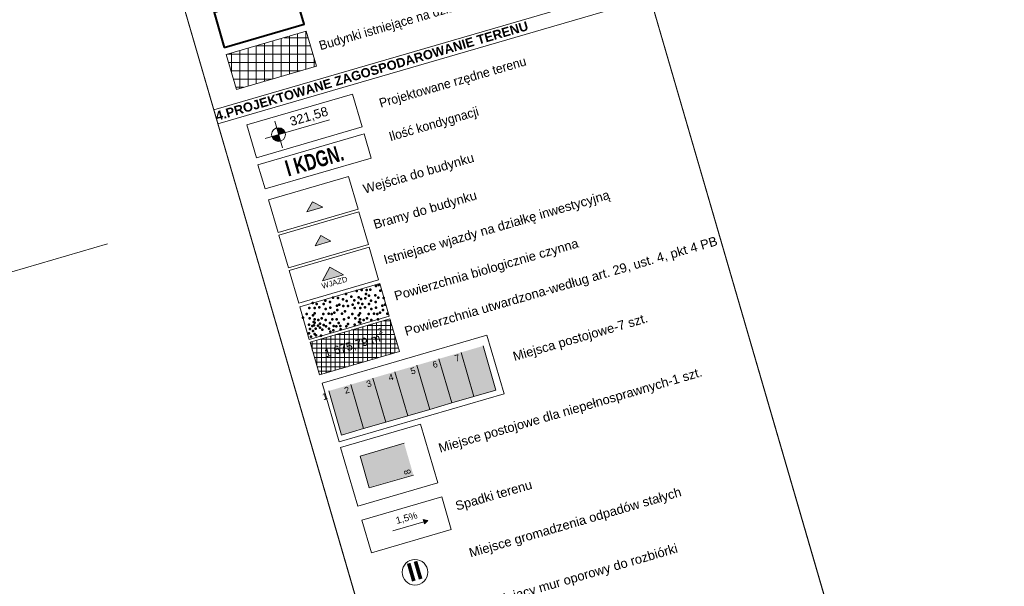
# Model space of a CAD drawing. Header units: millimetres. Extents: x -105537 to 923666, y -162842 to 175608.
# Tile 39 of 41: x 191137 to 298347, y 41108 to 102756. Entities that reach past the tile are written whole.
import ezdxf
from ezdxf.enums import TextEntityAlignment as Align
from ezdxf.xclip import XClip

# ---------------------------------------------------------------- set-up
doc = ezdxf.new("R2010")
doc.units = ezdxf.units.MM
doc.header["$MEASUREMENT"] = 0
doc.header["$XCLIPFRAME"] = 0
doc.linetypes.add('Wipeout_Contour', pattern=[1000, 0, -1000])
for name, color, linetype, lineweight in [('01-PZT-WYPEŁNIENIA_Nr_pióra__1', 7, 'Continuous', 13), ('0_Nr_pióra__1', 7, 'Continuous', 13), ('0_Nr_pióra__20', 1, 'Continuous', 13), ('Nowe_02-PZT-OBIEKTY_Nr_pióra__4', 7, 'Continuous', 13), ('Nowe_02-PZT-OBIEKTY_Nr_pióra__46', 7, 'Continuous', 15), ('Nowe_0_Nr_pióra__1', 7, 'Continuous', 13), ('Nowe_0_Nr_pióra__18', 9, 'Continuous', 13), ('Nowe_0_Nr_pióra__224', 6, 'Continuous', 40), ('Nowe_0_Nr_pióra__41', 7, 'Continuous', 15), ('Nowe_0_Nr_pióra__46', 7, 'Continuous', 15), ('Nowe_0_Nr_pióra__7', 7, 'Continuous', 13), ('Nowe_A__!REF_RYSUNKI_Nr_pióra__7', 7, 'Continuous', 13), ('Nowe_A_INSTAL_ELEKTRYCZNE_Nr_pióra__1', 7, 'Continuous', 13), ('Nowe_A_INSTAL_WK_Nr_pióra__41', 7, 'Continuous', 15), ('Wadowice Wałowa mdcp500_3_0_Nr_pióra__1', 7, 'Continuous', 13)]:
    doc.layers.add(name, color=color, linetype=linetype, lineweight=lineweight)
for name, color, linetype in [('A__!REF_RYSUNKI', 7, 'Continuous'), ('Nowe_0', 7, 'Continuous'), ('Nowe_02-PZT-OBIEKTY', 7, 'Continuous')]:
    doc.layers.add(name, color=color, linetype=linetype)
for name, color, linetype, lineweight, true_color in [('Nowe_02-PZT-OBIEKTY_Nr_pióra__242', 7, 'Continuous', 13, 0xa7a7a7), ('Nowe_02-PZT-OBIEKTY_Nr_pióra__55', 7, 'Continuous', 35, 0x0069d2), ('Nowe_0_Nr_pióra__17', 7, 'Continuous', 30, 0xde1212), ('Nowe_0_Nr_pióra__249', 7, 'Continuous', 13, 0x595959), ('Nowe_0_Nr_pióra__55', 7, 'Continuous', 35, 0x0069d2), ('Nowe_0_Nr_pióra__95', 7, 'Continuous', 50, 0xe1e100), ('Nowe_0_Nr_pióra__97', 7, 'Continuous', 15, 0xff2828), ('Nowe_199-Z Wymiary i opisy_Nr_pióra__58', 7, 'Continuous', 20, 0xdf0000), ('Nowe_A_INSTAL_WK_Nr_pióra__78', 7, 'Continuous', 13, 0x00bb5e)]:
    doc.layers.add(name, color=color, linetype=linetype, lineweight=lineweight, true_color=true_color)
doc.styles.add('STYL_AUTOMATYCZNY_2', font='arial.ttf')
doc.styles.add('STYL_AUTOMATYCZNY_3', font='arial.ttf')
doc.styles.add('STYL_AUTOMATYCZNY_4', font='arial.ttf')
doc.styles.add('STYL_AUTOMATYCZNY_8', font='arial.ttf', dxfattribs={"width": 0.95})
doc.styles.add('STYL_AUTOMATYCZNY_9', font='arial.ttf', dxfattribs={"width": 0.7})
doc.linetypes.add('X', pattern='A,0,[1,PAB.6.2 PROJEKT ZAGOSPODAROWANIA TERENU1.Shx,S=78.395049,R=0,X=0,Y=0],-9877.776146,0', length=9877.776146)
picture_1 = doc.add_image_def('image1.tif', size_in_pixel=(6904, 2168))

# ---------------------------------------------------------------- blocks, each defined once
blk = doc.blocks.new('Rysunek_1_3', base_point=(73226, -6125))
at = {"layer": 'Wadowice Wałowa mdcp500_3_0_Nr_pióra__1', "color": 7, "lineweight": 13}
image = blk.add_image(picture_1, insert=(-79879, -3368), size_in_units=(292228, 91739), rotation=16.24147, dxfattribs=at)
image.set_boundary_path([(-0.5, -0.5), (6903.5, 2167.5)])
blk = doc.blocks.new('*X5')
at = {"layer": 'Nowe_0_Nr_pióra__95', "color": 52, "linetype": 'Continuous', "lineweight": 50, "true_color": 0xe1e100}
for p in [(226662, 72912), (227822, 73239), (228364, 73356), (228912, 73351), (229303, 73395), (229928, 73786), (230241, 73904), (230398, 73278), (223050, 71930), (223481, 71831), (224224, 71831), (224420, 72183), (224928, 72026), (225241, 72496), (225797, 72480), (226346, 72332), (226346, 72332), (226740, 72140), (227236, 72613), (227588, 72222), (228011, 71930), (228037, 72546), (228283, 72362), (228442, 71831), (228761, 72426), (228846, 72899), (229174, 72729), (229185, 71831), (229381, 72183), (229855, 72766), (229889, 72026), (230202, 72496), (230758, 72480), (222666, 71401), (223246, 70814), (223269, 71406), (223762, 71446), (223762, 71446), (224459, 71283), (224772, 70775), (224969, 71427), (225397, 70892), (225671, 71635), (225732, 71183), (225945, 71753), (226219, 70775), (226375, 71596), (226571, 71010), (226893, 71615), (227382, 71760), (227627, 71401), (228207, 70814), (228231, 71406), (228723, 71446), (228723, 71446), (229420, 71283), (229733, 70775), (229930, 71427), (230359, 70892), (230632, 71635), (230693, 71183), (230906, 71753), (231180, 70775), (221989, 70345), (222392, 70736), (222722, 70253), (223089, 70581), (223129, 69847), (223246, 70149), (223256, 69795), (223638, 70071), (224007, 70257), (224007, 70257), (224185, 70736), (224459, 70071), (224928, 69758), (225124, 70736), (225182, 70162), (225667, 70163), (225863, 69769), (226453, 70149), (226950, 70345), (227353, 70736), (227684, 70253), (228050, 70581), (228090, 69847), (228207, 70149), (228217, 69795), (228599, 70071), (228968, 70257), (228968, 70257), (229146, 70736), (229420, 70071), (230085, 70736), (230143, 70162), (222631, 68646), (222649, 69560), (222743, 69107), (223011, 69445), (223063, 68895), (223181, 69520), (223364, 69139), (223623, 69481), (223833, 69680), (223838, 69239), (224108, 69026), (224224, 69523), (224474, 69380), (224811, 69139), (224967, 68826), (225280, 68943), (225319, 69445), (225614, 69406), (226062, 69445), (226101, 69069), (226714, 69380), (226884, 69641), (227610, 69560), (222861, 68278), (223246, 68568), (223403, 68396), (223951, 68390)]:
    blk.add_point(p, dxfattribs=at)
blk = doc.blocks.new('Wypełnienie_2_1')
at = {"color": 254, "linetype": 'Wipeout_Contour', "lineweight": 0, "ltscale": 949512.06732}
blk.add_wipeout([(222667, 67962), (231372, 70498), (230333, 74062), (221628, 71526)], dxfattribs=at).dxf.layer = 'Nowe_0'
at = {"layer": 'Nowe_0_Nr_pióra__95', "color": 7, "linetype": 'Continuous', "lineweight": 15, "flags": 128}
blk.add_lwpolyline([(222667, 67962), (231372, 70498), (230333, 74062), (221628, 71526)], close=True, dxfattribs=at)
at = {"layer": 'Nowe_0_Nr_pióra__95', "color": 52, "linetype": 'Continuous', "lineweight": 50, "true_color": 0xe1e100}
blk.add_blockref('*X5', (0, 0), dxfattribs=at)
blk = doc.blocks.new('Symbol wejścia 27[12]_1', base_point=(222408, 81841))
at = {"layer": 'Nowe_0_Nr_pióra__55', "linetype": 'Continuous', "lineweight": 35, "true_color": 0x0069d2}
blk.add_hatch(color=152, dxfattribs=at).paths.add_polyline_path([(222408, 81841), (224136, 82345), (223020, 82957)])
at = {"layer": 'Nowe_0_Nr_pióra__1', "color": 7, "linetype": 'Continuous', "lineweight": 13}
for p, q in [((222408, 81841), (223020, 82957)), ((224136, 82345), (223020, 82957)), ((222408, 81841), (224136, 82345))]:
    blk.add_line(p, q, dxfattribs=at)
blk = doc.blocks.new('Symbol wejścia 27[13]_1', base_point=(224105, 74343))
at = {"layer": 'Nowe_0', "linetype": 'Continuous', "lineweight": 0, "true_color": 0x000000}
blk.add_hatch(color=18, dxfattribs=at).paths.add_polyline_path([(224105, 74343), (226409, 75014), (224922, 75830)])
at = {"layer": 'Nowe_0_Nr_pióra__1', "color": 7, "linetype": 'Continuous', "lineweight": 13}
for p, q in [((224105, 74343), (224922, 75830)), ((226409, 75014), (224922, 75830)), ((224105, 74343), (226409, 75014))]:
    blk.add_line(p, q, dxfattribs=at)
at = {"layer": 'Nowe_0_Nr_pióra__46', "color": 7, "lineweight": 15, "style": 'STYL_AUTOMATYCZNY_3'}
blk.add_attdef('txt', text='', height=600, rotation=16.24147, dxfattribs=at).set_placement((225416, 74163), align=Align.MIDDLE_CENTER)
blk = doc.blocks.new('Symbol wejścia 27[14]_1', base_point=(223305, 78163))
at = {"layer": 'Nowe_0_Nr_pióra__17', "linetype": 'Continuous', "lineweight": 30, "true_color": 0xde1212}
blk.add_hatch(color=12, dxfattribs=at).paths.add_polyline_path([(223305, 78163), (225033, 78667), (223917, 79279)])
at = {"layer": 'Nowe_0_Nr_pióra__1', "color": 7, "linetype": 'Continuous', "lineweight": 13}
for p, q in [((223305, 78163), (223917, 79279)), ((223305, 78163), (225033, 78667)), ((225033, 78667), (223917, 79279))]:
    blk.add_line(p, q, dxfattribs=at)
blk = doc.blocks.new('WSC-miejsca postojowe[15]_1', base_point=(224791, 62361))
at = {"layer": 'Nowe_02-PZT-OBIEKTY_Nr_pióra__242', "linetype": 'Continuous', "lineweight": 0, "true_color": 0x535353}
blk.add_hatch(color=251, dxfattribs=at).paths.add_polyline_path([(224791, 62361), (226189, 57561), (242991, 62455), (241592, 67256)])
at = {"layer": 'Nowe_02-PZT-OBIEKTY_Nr_pióra__4', "color": 7, "linetype": 'Continuous', "lineweight": 13}
for p, q in [((239192, 66557), (240590, 61756)), ((241592, 67256), (242991, 62455)), ((236792, 65857), (238190, 61057)), ((231991, 64459), (233390, 59659)), ((234392, 65158), (235790, 60358)), ((229591, 63760), (230990, 58959)), ((224791, 62361), (226189, 57561)), ((227191, 63061), (228589, 58260)), ((240590, 61756), (242991, 62455)), ((238190, 61057), (240590, 61756)), ((233390, 59659), (235790, 60358)), ((235790, 60358), (238190, 61057)), ((230990, 58959), (233390, 59659)), ((226189, 57561), (228589, 58260)), ((228589, 58260), (230990, 58959))]:
    blk.add_line(p, q, dxfattribs=at)
at = {"layer": 'Nowe_02-PZT-OBIEKTY_Nr_pióra__46', "color": 7, "lineweight": 15, "char_height": 700, "attachment_point": 3, "rotation": 16.24147, "style": 'STYL_AUTOMATYCZNY_3'}
for s, insert in [('\\A1;{\\pqr;\\fArial|b0|i0|c238|p0;\\W1.000000;7\\fArial|b0|i0|c238|p0;\\W1.000000;\\A1{\\H.66x;\\S^  ;}\\fArial|b0|i0|c238|p0;\\W1.000000;\\fArial|b0|i0|c238|p0;\\W1.000000;\\A1{\\H.66x;\\S^  ;}\\fArial|b0|i0|c238|p0;\\W1.000000;\\fArial|b0|i0|c238|p0;\\W1.000000;\\A1{\\H.66x;\\S^  ;}\\fArial|b0|i0|c238|p0;\\W1.000000;\\fArial|b0|i0|c238|p0;\\W1.000000;\\A1{\\H.66x;\\S^  ;}\\fArial|b0|i0|c238|p0;\\W1.000000;\\fArial|b0|i0|c238|p0;\\W1.000000;\\A1{\\H.66x;\\S^  ;}\\fArial|b0|i0|c238|p0;\\W1.000000;\\fArial|b0|i0|c238|p0;\\W1.000000;\\A1{\\H.66x;\\S^  ;}}', (239959, 66666)), ('\\A1;{\\pqr;\\fArial|b0|i0|c238|p0;\\W1.000000;5\\fArial|b0|i0|c238|p0;\\W1.000000;\\A1{\\H.66x;\\S^  ;}\\fArial|b0|i0|c238|p0;\\W1.000000;\\fArial|b0|i0|c238|p0;\\W1.000000;\\A1{\\H.66x;\\S^  ;}\\fArial|b0|i0|c238|p0;\\W1.000000;\\fArial|b0|i0|c238|p0;\\W1.000000;\\A1{\\H.66x;\\S^  ;}\\fArial|b0|i0|c238|p0;\\W1.000000;\\fArial|b0|i0|c238|p0;\\W1.000000;\\A1{\\H.66x;\\S^  ;}\\fArial|b0|i0|c238|p0;\\W1.000000;\\fArial|b0|i0|c238|p0;\\W1.000000;\\A1{\\H.66x;\\S^  ;}\\fArial|b0|i0|c238|p0;\\W1.000000;\\fArial|b0|i0|c238|p0;\\W1.000000;\\A1{\\H.66x;\\S^  ;}}', (235159, 65267)), ('\\A1;{\\pqr;\\fArial|b0|i0|c238|p0;\\W1.000000;6\\fArial|b0|i0|c238|p0;\\W1.000000;\\A1{\\H.66x;\\S^  ;}\\fArial|b0|i0|c238|p0;\\W1.000000;\\fArial|b0|i0|c238|p0;\\W1.000000;\\A1{\\H.66x;\\S^  ;}\\fArial|b0|i0|c238|p0;\\W1.000000;\\fArial|b0|i0|c238|p0;\\W1.000000;\\A1{\\H.66x;\\S^  ;}\\fArial|b0|i0|c238|p0;\\W1.000000;\\fArial|b0|i0|c238|p0;\\W1.000000;\\A1{\\H.66x;\\S^  ;}\\fArial|b0|i0|c238|p0;\\W1.000000;\\fArial|b0|i0|c238|p0;\\W1.000000;\\A1{\\H.66x;\\S^  ;}\\fArial|b0|i0|c238|p0;\\W1.000000;\\fArial|b0|i0|c238|p0;\\W1.000000;\\A1{\\H.66x;\\S^  ;}}', (237559, 65966)), ('\\A1;{\\pqr;\\fArial|b0|i0|c238|p0;\\W1.000000;4\\fArial|b0|i0|c238|p0;\\W1.000000;\\A1{\\H.66x;\\S^  ;}\\fArial|b0|i0|c238|p0;\\W1.000000;\\fArial|b0|i0|c238|p0;\\W1.000000;\\A1{\\H.66x;\\S^  ;}\\fArial|b0|i0|c238|p0;\\W1.000000;\\fArial|b0|i0|c238|p0;\\W1.000000;\\A1{\\H.66x;\\S^  ;}\\fArial|b0|i0|c238|p0;\\W1.000000;\\fArial|b0|i0|c238|p0;\\W1.000000;\\A1{\\H.66x;\\S^  ;}\\fArial|b0|i0|c238|p0;\\W1.000000;\\fArial|b0|i0|c238|p0;\\W1.000000;\\A1{\\H.66x;\\S^  ;}\\fArial|b0|i0|c238|p0;\\W1.000000;\\fArial|b0|i0|c238|p0;\\W1.000000;\\A1{\\H.66x;\\S^  ;}}', (232758, 64568)), ('\\A1;{\\pqr;\\fArial|b0|i0|c238|p0;\\W1.000000;2\\fArial|b0|i0|c238|p0;\\W1.000000;\\A1{\\H.66x;\\S^  ;}\\fArial|b0|i0|c238|p0;\\W1.000000;\\fArial|b0|i0|c238|p0;\\W1.000000;\\A1{\\H.66x;\\S^  ;}\\fArial|b0|i0|c238|p0;\\W1.000000;\\fArial|b0|i0|c238|p0;\\W1.000000;\\A1{\\H.66x;\\S^  ;}\\fArial|b0|i0|c238|p0;\\W1.000000;\\fArial|b0|i0|c238|p0;\\W1.000000;\\A1{\\H.66x;\\S^  ;}\\fArial|b0|i0|c238|p0;\\W1.000000;\\fArial|b0|i0|c238|p0;\\W1.000000;\\A1{\\H.66x;\\S^  ;}\\fArial|b0|i0|c238|p0;\\W1.000000;\\fArial|b0|i0|c238|p0;\\W1.000000;\\A1{\\H.66x;\\S^  ;}}', (227958, 63169)), ('\\A1;{\\pqr;\\fArial|b0|i0|c238|p0;\\W1.000000;3\\fArial|b0|i0|c238|p0;\\W1.000000;\\A1{\\H.66x;\\S^  ;}\\fArial|b0|i0|c238|p0;\\W1.000000;\\fArial|b0|i0|c238|p0;\\W1.000000;\\A1{\\H.66x;\\S^  ;}\\fArial|b0|i0|c238|p0;\\W1.000000;\\fArial|b0|i0|c238|p0;\\W1.000000;\\A1{\\H.66x;\\S^  ;}\\fArial|b0|i0|c238|p0;\\W1.000000;\\fArial|b0|i0|c238|p0;\\W1.000000;\\A1{\\H.66x;\\S^  ;}\\fArial|b0|i0|c238|p0;\\W1.000000;\\fArial|b0|i0|c238|p0;\\W1.000000;\\A1{\\H.66x;\\S^  ;}\\fArial|b0|i0|c238|p0;\\W1.000000;\\fArial|b0|i0|c238|p0;\\W1.000000;\\A1{\\H.66x;\\S^  ;}}', (230358, 63869)), ('\\A1;{\\pqr;\\fArial|b0|i0|c238|p0;\\W1.000000;1\\fArial|b0|i0|c238|p0;\\W1.000000;\\A1{\\H.66x;\\S^  ;}\\fArial|b0|i0|c238|p0;\\W1.000000;\\fArial|b0|i0|c238|p0;\\W1.000000;\\A1{\\H.66x;\\S^  ;}\\fArial|b0|i0|c238|p0;\\W1.000000;\\fArial|b0|i0|c238|p0;\\W1.000000;\\A1{\\H.66x;\\S^  ;}\\fArial|b0|i0|c238|p0;\\W1.000000;\\fArial|b0|i0|c238|p0;\\W1.000000;\\A1{\\H.66x;\\S^  ;}\\fArial|b0|i0|c238|p0;\\W1.000000;\\fArial|b0|i0|c238|p0;\\W1.000000;\\A1{\\H.66x;\\S^  ;}\\fArial|b0|i0|c238|p0;\\W1.000000;\\fArial|b0|i0|c238|p0;\\W1.000000;\\A1{\\H.66x;\\S^  ;}}', (225558, 62470))]:
    blk.add_mtext(s, dxfattribs=dict(at, insert=insert))
blk = doc.blocks.new('Linia_1_1', base_point=(231768, 47154))
at = {"layer": 'Nowe_0', "linetype": 'Continuous', "lineweight": 0, "true_color": 0x000000}
blk.add_hatch(color=18, dxfattribs=at).paths.add_polyline_path([(235565, 48260), (235079, 48379), (235219, 47898)])
at = {"layer": 'Nowe_0_Nr_pióra__1', "color": 7, "linetype": 'Continuous', "lineweight": 13}
for p, q in [((235219, 47898), (235079, 48379)), ((235565, 48260), (235079, 48379)), ((235565, 48260), (235219, 47898)), ((231768, 47154), (235149, 48138))]:
    blk.add_line(p, q, dxfattribs=at)
blk = doc.blocks.new('WSC-miejsca postojowe[22]_1', base_point=(234003, 53212))
at = {"layer": 'Nowe_02-PZT-OBIEKTY_Nr_pióra__55', "linetype": 'Continuous', "lineweight": 0, "true_color": 0x003469}
blk.add_hatch(color=156, dxfattribs=at).paths.add_polyline_path([(234003, 53212), (232997, 56668), (228196, 55270), (229203, 51814)])
at = {"layer": 'Nowe_02-PZT-OBIEKTY_Nr_pióra__4', "color": 7, "linetype": 'Continuous', "lineweight": 13}
for p, q in [((232997, 56668), (228196, 55270)), ((229203, 51814), (228196, 55270)), ((234003, 53212), (229203, 51814))]:
    blk.add_line(p, q, dxfattribs=at)
at = {"layer": 'Nowe_02-PZT-OBIEKTY_Nr_pióra__46', "color": 7, "lineweight": 15, "insert": (233084, 53187), "char_height": 700, "attachment_point": 1, "rotation": 106.24147, "style": 'STYL_AUTOMATYCZNY_3'}
blk.add_mtext('\\A1;{\\pql;\\fArial|b0|i0|c238|p0;\\W1.000000;8\\fArial|b0|i0|c238|p0;\\W1.000000;\\A1{\\H.66x;\\S^  ;}\\fArial|b0|i0|c238|p0;\\W1.000000;\\fArial|b0|i0|c238|p0;\\W1.000000;\\A1{\\H.66x;\\S^  ;}\\fArial|b0|i0|c238|p0;\\W1.000000;\\fArial|b0|i0|c238|p0;\\W1.000000;\\A1{\\H.66x;\\S^  ;}\\fArial|b0|i0|c238|p0;\\W1.000000;\\fArial|b0|i0|c238|p0;\\W1.000000;\\A1{\\H.66x;\\S^  ;}\\fArial|b0|i0|c238|p0;\\W1.000000;\\fArial|b0|i0|c238|p0;\\W1.000000;\\A1{\\H.66x;\\S^  ;}\\fArial|b0|i0|c238|p0;\\W1.000000;\\fArial|b0|i0|c238|p0;\\W1.000000;\\A1{\\H.66x;\\S^  ;}}', dxfattribs=at)
blk = doc.blocks.new('Koty wysokościowe_2_1', base_point=(219319, 90259))
at = {"layer": '0_Nr_pióra__1', "linetype": 'Continuous', "lineweight": 13}
for points in [[(219319, 90259), (218599, 90049), (218734, 89790), (218958, 89601), (219237, 89513), (219529, 89539)], [(219319, 90259), (220039, 90469), (219904, 90728), (219680, 90916), (219401, 91004), (219109, 90979)]]:
    blk.add_hatch(color=7, dxfattribs=at).paths.add_polyline_path(points)
at = {"layer": '0_Nr_pióra__1', "color": 7, "linetype": 'Continuous', "lineweight": 13}
for p, q in [((217879, 89839), (224874, 91877)), ((219739, 88819), (218900, 91699))]:
    blk.add_line(p, q, dxfattribs=at)
blk.add_circle((219319, 90259), 750, dxfattribs=at)
at = {"layer": '0_Nr_pióra__20', "color": 1, "lineweight": 13, "insert": (220763, 90992), "char_height": 1000, "attachment_point": 7, "rotation": 16.24147, "style": 'STYL_AUTOMATYCZNY_3'}
blk.add_mtext('\\A1;{\\pql;\\fArial|b0|i0|c238|p0;\\W1.000000;321,58}', dxfattribs=at)

msp = doc.modelspace()

# ---------------------------------------------------------------- hatches: boundary and pattern name
at = {"layer": 'Nowe_0_Nr_pióra__97', "linetype": 'Continuous', "lineweight": 15, "true_color": 0xff2828}
h = msp.add_hatch(dxfattribs=at)
h.set_pattern_fill('Siatka_90x90_0001', color=20, style=0, pattern_type=2)
h.set_pattern_definition([(0, (0, 0), (0, 900), []), (90, (0, 0), (-900, 0), [])])
h.paths.add_polyline_path([(214732.081, 95170.977), (223437.06, 97706.84), (222332.863, 101497.27), (213627.884, 98961.407)])

# ---------------------------------------------------------------- linework, layer by layer
at = {"layer": 'Nowe_0_Nr_pióra__1', "color": 7, "linetype": 'Continuous', "lineweight": 13, "flags": 128}
for points in [[(212720.729, 91426.508), (259800.064, 105141.275), (259360.557, 106649.992), (212281.222, 92935.225), (212720.729, 91426.508)], [(217852.856, 84339.762), (229417.885, 87708.792), (228648.792, 90348.894), (217083.763, 86979.865), (217852.856, 84339.762)]]:
    msp.add_lwpolyline(points, close=True, dxfattribs=at)
at = {"layer": 'Nowe_0_Nr_pióra__1', "color": 7, "linetype": 'Continuous', "lineweight": 13}
for points in [[(216904.494, 87741.419), (228430.273, 91099.015), (227392.051, 94662.969), (215866.272, 91305.374)], [(219277.933, 79594.002), (227982.912, 82129.865), (226944.69, 85693.82), (218239.711, 83157.956)], [(220397.79, 75749.816), (229102.769, 78285.68), (228064.547, 81849.634), (219359.568, 79313.771)], [(221517.646, 71905.631), (230222.626, 74441.494), (229184.404, 78005.448), (220479.424, 75469.585)], [(222666.556, 67961.715), (231371.535, 70497.578), (230333.313, 74061.532), (221628.334, 71525.669)], [(223786.412, 64117.529), (232491.392, 66653.393), (231453.17, 70217.347), (222748.19, 67681.483)], [(225914.879, 56811.038), (243875.291, 62043.118), (242015.925, 68425.855), (224055.513, 63193.775)], [(227944.452, 49844.026), (236649.432, 52379.889), (234790.065, 58762.626), (226085.086, 56226.763)], [(229428.43, 44749.906), (238133.409, 47285.769), (237095.187, 50849.723), (228390.208, 48313.86)]]:
    msp.add_lwpolyline(points, close=True, dxfattribs=at)
at = {"layer": 'Nowe_0_Nr_pióra__224', "color": 6, "linetype": 'X', "lineweight": 40}
msp.add_lwpolyline([(213402.341, 99735.638), (222107.321, 102271.501), (221003.124, 106061.931), (212298.144, 103526.067)], close=True, dxfattribs=at)
at = {"layer": 'Nowe_0_Nr_pióra__41', "color": 7, "linetype": 'Continuous', "lineweight": 15, "flags": 128}
msp.add_lwpolyline([(214732.081, 95170.977), (223437.06, 97706.84), (222332.863, 101497.27), (213627.884, 98961.407)], close=True, dxfattribs=at)
at = {"layer": 'Nowe_A_INSTAL_WK_Nr_pióra__41', "color": 7, "linetype": 'Continuous', "lineweight": 15}
msp.add_circle((234174.988, 42639.371), 1393.986, dxfattribs=at)

# ---------------------------------------------------------------- block references
at = {"color": 7, "lineweight": 13}
msp.add_blockref('Koty wysokościowe_2_1', (219319.206, 90258.872), dxfattribs=at)
at = {"layer": 'A__!REF_RYSUNKI', "color": 7, "linetype": 'Continuous', "lineweight": 13}
ref = msp.add_blockref('Rysunek_1_3', (73225.66, -6125.131), dxfattribs=at)
XClip(ref).set_block_clipping_path([(-93517.5507872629, 43450.1606019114), (110816.6640264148, 102975.132325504), (124455.4531805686, 56156.6090716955), (200686.4574784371, 78363.6015689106), (175028.2618212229, 166441.7158685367), (-105536.9572903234, 84709.7516477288)])
at = {"layer": 'Nowe_0', "color": 7, "linetype": 'Continuous', "lineweight": 13}
for name, p in [('Symbol wejścia 27[12]_1', (222407.667, 81841.449)), ('Symbol wejścia 27[14]_1', (223304.751, 78163.104)), ('Linia_1_1', (231768.04, 47153.521))]:
    msp.add_blockref(name, p, dxfattribs=at)
at = {"layer": 'Nowe_02-PZT-OBIEKTY', "color": 7, "linetype": 'Continuous', "lineweight": 13}
for name, p in [('WSC-miejsca postojowe[15]_1', (224790.636, 62361.385)), ('WSC-miejsca postojowe[22]_1', (234003.399, 53212.055))]:
    msp.add_blockref(name, p, dxfattribs=at)

# ---------------------------------------------------------------- texts
at = {"layer": '01-PZT-WYPEŁNIENIA_Nr_pióra__1', "color": 7, "lineweight": 13, "insert": (224508.357, 65842.739), "char_height": 899.99998, "attachment_point": 7, "rotation": 16.2414656, "style": 'STYL_AUTOMATYCZNY_4'}
msp.add_mtext('{\\fArial|b0|i0|c238|p0;1\xa0675,79 m{\\H0.66x;\\S2^  ;}}', dxfattribs=at)
at = {"layer": 'Nowe_0_Nr_pióra__1', "color": 7, "linetype": 'Continuous', "lineweight": 13, "rotation": 16.2414656}
for s, insert, char_height, attachment_point, style in [('\\A1;{\\pql;\\fArial|b1|i0|c238|p0;\\W1.000000;4\\fArial|b1|i0|c238|p0;\\W1.000000;.PROJEKTOWANE ZAGOSPODAROWANIE TERENU }', (212629.705, 91738.968), 1000, 7, 'STYL_AUTOMATYCZNY_2'), ('\\A1;{\\pqc;\\fArial|b1|i0|c238|p0;\\W0.700000;I \\fArial|b1|i0|c238|p0;\\W0.700000;KDGN\\fArial|b1|i0|c238|p0;\\W0.700000;.}', (223475.761, 86572.175), 1749.899964, 8, 'STYL_AUTOMATYCZNY_9')]:
    msp.add_mtext(s, dxfattribs=dict(at, insert=insert, char_height=char_height, attachment_point=attachment_point, style=style))
at = {"layer": 'Nowe_0_Nr_pióra__7', "color": 7, "linetype": 'Continuous', "lineweight": 13, "char_height": 1000, "attachment_point": 7, "rotation": 16.2414656}
for s, insert, style in [('\\A1;{\\pql;\\fArial|b0|i0|c238|p0;\\W0.950000;Budynki istniejące na działkach \\fArial|b0|i0|c238|p0;\\W0.950000;sąsiednich}', (223985.239, 99138.065), 'STYL_AUTOMATYCZNY_8'), ('\\A1;{\\pql;\\fArial|b0|i0|c238|p0;\\W0.950000;P\\fArial|b0|i0|c238|p0;\\W0.950000;rojektowane rzędne terenu}', (230535.474, 92880.7), 'STYL_AUTOMATYCZNY_8'), ('\\A1;{\\pql;\\fArial|b0|i0|c238|p0;\\W0.950000;I\\fArial|b0|i0|c238|p0;\\W0.950000;lość kondygnacji}', (231594.8, 89244.301), 'STYL_AUTOMATYCZNY_8'), ('\\A1;{\\pql;\\fArial|b0|i0|c238|p0;\\W1.000000;W\\fArial|b0|i0|c238|p0;\\W1.000000;ejścia do budynku}', (228787.604, 83532.698), 'STYL_AUTOMATYCZNY_3'), ('\\A1;{\\pql;\\fArial|b0|i0|c238|p0;\\W1.000000;Istniejace wjazdy na działkę inwestycyjną}', (231027.317, 75844.328), 'STYL_AUTOMATYCZNY_3'), ('\\A1;{\\pql;\\fArial|b0|i0|c238|p0;\\W1.000000;Bramy do budynku}', (229907.461, 79688.513), 'STYL_AUTOMATYCZNY_3'), ('\\A1;{\\pql;\\fArial|b0|i0|c238|p0;\\W1.000000;Powierzchnia biologicznie czynna}', (232176.227, 71900.411), 'STYL_AUTOMATYCZNY_3'), ('\\A1;{\\pql;\\fArial|b0|i0|c238|p0;\\W1.000000;Powierzchnia utwardzona-według\\fArial|b0|i0|c238|p0;\\W1.000000; art. 29, ust. 4, pkt 4 PB}', (233296.084, 68056.225), 'STYL_AUTOMATYCZNY_3'), ('\\A1;{\\pql;\\fArial|b0|i0|c238|p0;\\W1.000000;Miejsca postojowe-\\fArial|b0|i0|c238|p0;\\W1.000000;7\\fArial|b0|i0|c238|p0;\\W1.000000; szt.}', (245095.036, 65323.774), 'STYL_AUTOMATYCZNY_3'), ('\\A1;{\\pql;\\fArial|b0|i0|c238|p0;\\W1.000000;Miejsc\\fArial|b0|i0|c238|p0;\\W1.000000;e\\fArial|b0|i0|c238|p0;\\W1.000000; postojowe\\fArial|b0|i0|c238|p0;\\W1.000000; dla niepełnosprawnych\\fArial|b0|i0|c238|p0;\\W1.000000;-\\fArial|b0|i0|c238|p0;\\W1.000000;1\\fArial|b0|i0|c238|p0;\\W1.000000; szt.}', (236995.936, 55355.566), 'STYL_AUTOMATYCZNY_3'), ('\\A1;{\\pql;\\fArial|b0|i0|c238|p0;\\W1.000000;Spadki terenu}', (238832.808, 49050.045), 'STYL_AUTOMATYCZNY_3'), ('\\A1;{\\pql;\\fArial|b0|i0|c238|p0;\\W1.000000;Miejsce gromadzenia odpadów stałych}', (240318.387, 43950.428), 'STYL_AUTOMATYCZNY_3')]:
    msp.add_mtext(s, dxfattribs=dict(at, insert=insert, style=style))
at = {"layer": 'Nowe_199-Z Wymiary i opisy_Nr_pióra__58', "color": 12, "linetype": 'Continuous', "lineweight": 20, "true_color": 0xdf0000, "insert": (233157.407, 48922.93), "char_height": 750, "attachment_point": 2, "rotation": 15.47176614, "style": 'STYL_AUTOMATYCZNY_4'}
msp.add_mtext('\\A1;{\\pqc;\\fArial|b0|i0|c238|p0;\\W1.000000;1,5\\fArial|b0|i0|c238|p0;\\W1.000000;%}', dxfattribs=at)
at = {"layer": 'Nowe_A__!REF_RYSUNKI_Nr_pióra__7', "color": 7, "linetype": 'Continuous', "lineweight": 13, "insert": (242337.62, 37018.91), "char_height": 1000, "attachment_point": 7, "rotation": 16.2414656, "line_spacing_factor": 0.936227, "style": 'STYL_AUTOMATYCZNY_3'}
msp.add_mtext('\\A1;{\\pql;\\fArial|b0|i0|c238|p0;\\W1.000000;Istniejący mur oporowy do rozbiórki\\P\\pql;\\fArial|b0|i0|c238|p0;\\W1.000000;l=9,90 m}', dxfattribs=at)
at = {"layer": 'Nowe_A_INSTAL_WK_Nr_pióra__78', "color": 112, "linetype": 'Continuous', "lineweight": 13, "true_color": 0x00bb5e, "insert": (234422.71, 41789.004), "char_height": 2000, "attachment_point": 8, "rotation": 16.2414656, "style": 'STYL_AUTOMATYCZNY_2'}
msp.add_mtext('\\A1;{\\pqc;\\fArial|b1|i0|c238|p0;\\W1.000000;II}', dxfattribs=at)

# ---------------------------------------------------------------- next in the draw order: block references
at = {"layer": 'Nowe_0_Nr_pióra__95', "color": 52, "linetype": 'Continuous', "lineweight": 50, "true_color": 0xe1e100}
msp.add_blockref('Wypełnienie_2_1', (0, 0), dxfattribs=at)

# ---------------------------------------------------------------- next in the draw order: hatches: boundary and pattern name
at = {"layer": 'Nowe_0_Nr_pióra__18', "linetype": 'Continuous', "lineweight": 13}
h = msp.add_hatch(dxfattribs=at)
h.set_pattern_fill('Siatka_50x50_0001', color=9, style=0, pattern_type=2)
h.set_pattern_definition([(0, (0, 0), (0, 500), []), (90, (0, 0), (-500, 0), [])])
h.paths.add_polyline_path([(223786.412, 64117.529), (232491.392, 66653.393), (231453.17, 70217.347), (222748.19, 67681.483)])

# ---------------------------------------------------------------- next in the draw order: linework, layer by layer
at = {"layer": 'Nowe_0_Nr_pióra__1', "color": 7, "linetype": 'Continuous', "lineweight": 13}
msp.add_lwpolyline([(192192.289, 161895.465), (239264.162, 175608.058), (298346.688, -27244.064), (251274.814, -40956.657)], close=True, dxfattribs=at)
at = {"layer": 'Nowe_0_Nr_pióra__249', "color": 251, "linetype": 'Continuous', "lineweight": 13, "true_color": 0x595959, "flags": 128}
msp.add_lwpolyline([(223786.412, 64117.529), (232491.392, 66653.393), (231453.17, 70217.347), (222748.19, 67681.483)], close=True, dxfattribs=at)
at = {"layer": 'Nowe_A_INSTAL_ELEKTRYCZNE_Nr_pióra__1', "color": 7, "linetype": 'Continuous', "lineweight": 13}
msp.add_lwpolyline([(192192.289, 161895.465), (239264.162, 175608.058), (291455.898, -3565.861), (244384.025, -17278.454)], close=True, dxfattribs=at)

# ---------------------------------------------------------------- next in the draw order: block references
at = {"layer": 'Nowe_0', "color": 7, "linetype": 'Continuous', "lineweight": 13}
msp.add_blockref('Symbol wejścia 27[13]_1', (224105.251, 74342.559), dxfattribs=at).add_auto_attribs({'txt': 'WJAZD'})

doc.saveas('drawing.dxf')
